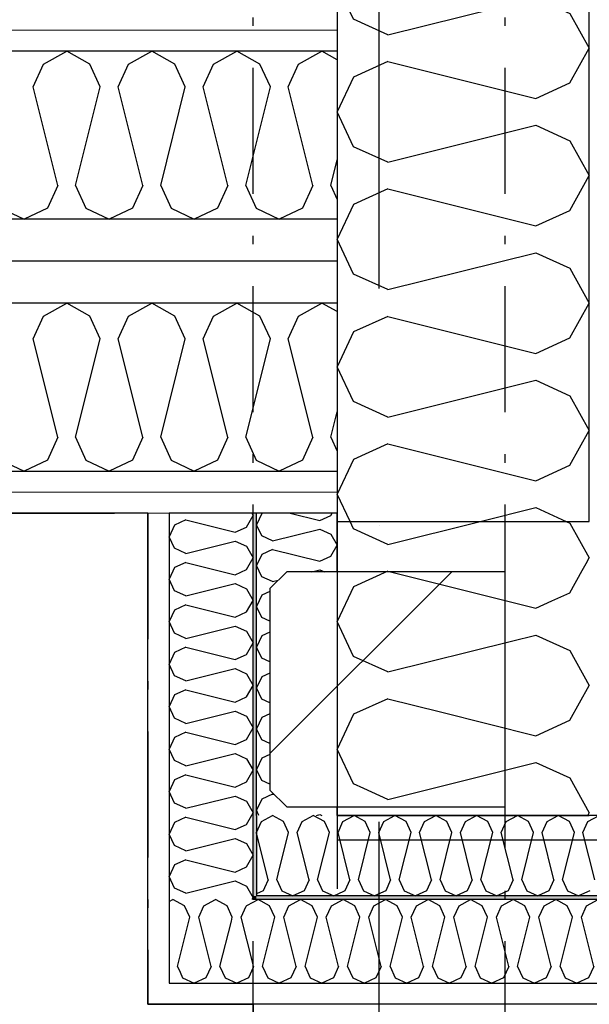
# Model space of a CAD drawing. Header units: millimetres. Extents: x -173281 to 144469, y -85977 to 83288.
# Tile 158 of 256: x -61667 to -61328, y -37484 to -36898. Entities that reach past the tile are written whole.
import ezdxf
from ezdxf.enums import TextEntityAlignment as Align

# ---------------------------------------------------------------- set-up
doc = ezdxf.new("R2010")
doc.units = ezdxf.units.MM
doc.header["$LTSCALE"] = 0.5
doc.header["$MEASUREMENT"] = 0
for name, pattern in [('Akselinje', [1500, 1000, -200, 100, -200]), ('Over snittplan', [260, 150, -50, 10, -50]), ('PLINE', [0]), ('Prikk & stiplet', [1340.555525, 705.555534, -352.777767, 0, -282.222223])]:
    doc.linetypes.add(name, pattern=pattern)
for name, color, linetype in [('222- Søyler', 7, 'Continuous'), ('222- Søyler  (Skravur)', 7, 'Continuous'), ('223- Bjelker', 7, 'Continuous'), ('232- Ikke-bærende yttervegger', 7, 'Continuous'), ('232- Ikke-bærende yttervegger (Skravur)', 7, 'Continuous'), ('232- Ikke-bærende yttervegger (Skravur)(Nye konstruksjoner)', 7, 'Continuous'), ('232- Ikke-bærende yttervegger(Nye konstruksjoner)', 7, 'Continuous'), ('242- Ikke-bærende innervegger (Skravur)(Nye konstruksjoner)', 7, 'Continuous'), ('242- Ikke-bærende innervegger(Nye konstruksjoner)', 7, 'Continuous'), ('244- Vinduer_ dører_ foldevegger(Nye konstruksjoner)', 7, 'Continuous'), ('252- Gulv på grunn_ bunnplate', 7, 'Continuous'), ('255- Gulvoverflate(Nye konstruksjoner)', 7, 'Continuous'), ('256- Faste himlinger og overflatebehandling(Nye konstruksjoner)', 7, 'Continuous'), ('82-- Modullinjer', 7, 'Continuous'), ('852- Teknisk_symbolsk informasjon_ bygning(Nye konstruksjoner)', 7, 'Continuous'), ('862- M___Nettoareal(Nye konstruksjoner)', 7, 'Continuous'), ('862- M___Nettoareal(Polylinje)(Nye konstruksjoner)', 7, 'Continuous'), ('862- M___Nettoareal(Tekst)(Nye konstruksjoner)', 7, 'Continuous')]:
    doc.layers.add(name, color=color, linetype=linetype)
doc.layers.add('236- Innvendig kledning og overflate(Nye konstruksjoner)', color=7, linetype='Continuous', lineweight=0)
doc.styles.add('GENERATED_STYLE_1', font='arial.ttf')
doc.styles.add('GENERATED_STYLE_2', font='arial.ttf')
doc.linetypes.add('Lydfuge betonggolv', pattern='A,0,[5,A-2607.111 Plan 1. etasje1.Shx,S=3.968254,R=0,X=0,Y=-3.46945e-18],-600,0', length=600)
pattern_1 = [(180, (0, 0), (0, 86.60254), [0, -50]), (180, (-25, -43.3), (0, 86.60254), [0, -50])]

# ---------------------------------------------------------------- blocks, each defined once
blk = doc.blocks.new('Kontor_A-129_15', base_point=(-61790.12, -39835.96))
at = {"layer": '862- M___Nettoareal(Polylinje)(Nye konstruksjoner)', "linetype": 'PLINE', "flags": 128}
blk.add_lwpolyline([(-64923.16, -37191.93), (-64923.16, -39491.93), (-60435.66, -39491.93), (-60435.66, -37484.43), (-61590.66, -37484.43), (-61590.66, -37191.93)], close=True, dxfattribs=at)
at = {"layer": '862- M___Nettoareal(Tekst)(Nye konstruksjoner)', "style": 'GENERATED_STYLE_1'}
for tag, height, p in [('DUMMY_862', 150, (-63015.86, -38279.14)), ('ROOM_NAME', 150, (-63015.86, -38919.52)), ('DUMMY_861', 100, (-63173.01, -38519.27)), ('ROOM_NUMBER', 100, (-63173.01, -38908.09)), ('DUMMY_863', 100, (-62780.15, -38885.23))]:
    blk.add_attdef(tag, text='', height=height, rotation=90, dxfattribs=at).set_placement(p, align=Align.TOP_LEFT)
blk = doc.blocks.new('*X406')
at = {"layer": '232- Ikke-bærende yttervegger (Skravur)', "linetype": 'PLINE'}
for p, q in [((-61339.72, -37239.36), (-61332.31, -37226.08)), ((-61350.49, -37244.26), (-61339.72, -37239.36)), ((-61374.36, -37268.13), (-61360.04, -37264.55)), ((-61360.04, -37264.55), (-61339.72, -37273.8)), ((-61339.72, -37273.8), (-61328.16, -37294.52)), ((-61339.72, -37315.24), (-61328.16, -37294.52)), ((-61416.58, -37310.35), (-61360.04, -37324.49)), ((-61360.04, -37324.49), (-61339.72, -37315.24)), ((-61448.03, -37362.42), (-61360.04, -37340.43)), ((-61360.04, -37340.43), (-61339.72, -37349.67)), ((-61339.72, -37349.67), (-61328.16, -37370.4)), ((-61448.03, -37362.42), (-61462.21, -37355.98)), ((-61329.01, -37371.93), (-61328.16, -37370.4))]:
    blk.add_line(p, q, dxfattribs=at)
blk = doc.blocks.new('*X407')
at = {"layer": '232- Ikke-bærende yttervegger (Skravur)', "linetype": 'PLINE'}
for p, q in [((-61448.03, -37226.61), (-61468.35, -37235.86)), ((-61448.03, -37226.61), (-61360.04, -37248.61)), ((-61332.31, -37226.08), (-61330, -37221.93)), ((-61468.35, -37235.86), (-61478.16, -37256.58)), ((-61360.04, -37248.61), (-61350.49, -37244.26)), ((-61468.35, -37277.3), (-61478.16, -37256.58)), ((-61448.03, -37286.55), (-61374.36, -37268.13)), ((-61448.03, -37286.55), (-61468.35, -37277.3)), ((-61448.03, -37302.49), (-61468.35, -37311.73)), ((-61448.03, -37302.49), (-61416.58, -37310.35)), ((-61468.35, -37311.73), (-61478.16, -37332.46)), ((-61468.35, -37353.18), (-61478.16, -37332.46)), ((-61462.21, -37355.98), (-61468.35, -37353.18))]:
    blk.add_line(p, q, dxfattribs=at)
blk = doc.blocks.new('*X409')
at = {"layer": '232- Ikke-bærende yttervegger (Skravur)', "linetype": 'PLINE'}
for p, q in [((-61468.35, -37201.42), (-61470.48, -37196.93)), ((-61448.03, -37210.67), (-61393.08, -37196.93)), ((-61341.9, -37196.93), (-61339.72, -37197.92)), ((-61448.03, -37210.67), (-61468.35, -37201.42)), ((-61339.72, -37197.92), (-61328.16, -37218.64)), ((-61330, -37221.93), (-61328.16, -37218.64))]:
    blk.add_line(p, q, dxfattribs=at)
blk = doc.blocks.new('Vindustempel[43]', base_point=(-60783.16, -37221.93))
at = {"layer": '852- Teknisk_symbolsk informasjon_ bygning(Nye konstruksjoner)', "insert": (-60854.58, -36983.36), "char_height": 75, "attachment_point": 1, "rotation": 180, "style": 'GENERATED_STYLE_1'}
blk.add_mtext('\\A1;{\\pql;\\pt0,50;\\fArial|b0|i0|c0|p0;\\W1.000000;x1\xa0390\\fArial|b0|i0|c0|p0;\\W1.000000;\\A1{\\H.66x;\\S^  ;}\\fArial|b0|i0|c0|p0;\\W1.000000;\\fArial|b0|i0|c0|p0;\\W1.000000;\\A1{\\H.66x;\\S^  ;}}', dxfattribs=at)
at = {"layer": '852- Teknisk_symbolsk informasjon_ bygning(Nye konstruksjoner)', "style": 'GENERATED_STYLE_1'}
for tag, p in [('DUMMY_239', (-60402.92, -36529.07)), ('DUMMY_240', (-60682.96, -36546.21)), ('DUMMY_237', (-60402.92, -36646.93)), ('DUMMY_238', (-60682.96, -36664.07)), ('DUMMY_236', (-60682.96, -36764.78)), ('DUMMY_235', (-60402.92, -36764.78)), ('DUMMY_234', (-60854.58, -36882.64)), ('strSillPrefix', (-60402.92, -36899.78)), ('DUMMY_233', (-61163.4, -37000.5)), ('strUnitPrefix', (-60402.92, -37017.64))]:
    blk.add_attdef(tag, text='', height=75, rotation=180, dxfattribs=at).set_placement(p, align=Align.TOP_LEFT)
at = {"layer": '852- Teknisk_symbolsk informasjon_ bygning(Nye konstruksjoner)', "style": 'GENERATED_STYLE_2'}
blk.add_attdef('AC_WIDO_ID', text='', height=100, rotation=180, dxfattribs=at).set_placement((-60783.16, -36967.89), align=Align.BOTTOM_CENTER)
blk = doc.blocks.new('Vindu[47]')
at = {"layer": '852- Teknisk_symbolsk informasjon_ bygning(Nye konstruksjoner)'}
blk.add_blockref('Vindustempel[43]', (-60783.16, -37221.93), dxfattribs=at)
blk = doc.blocks.new('*X763')
at = {"layer": '232- Ikke-bærende yttervegger (Skravur)(Nye konstruksjoner)', "linetype": 'PLINE'}
for p, q in [((-61523.23, -37375.63), (-61516.6, -37371.93)), ((-61509.97, -37375.63), (-61516.6, -37371.93)), ((-61498.95, -37375.63), (-61492.32, -37371.93)), ((-61485.69, -37375.63), (-61492.32, -37371.93)), ((-61526.16, -37382.06), (-61523.23, -37375.63)), ((-61507.01, -37382.13), (-61509.97, -37375.63)), ((-61501.91, -37382.13), (-61498.95, -37375.63)), ((-61484.49, -37378.26), (-61485.69, -37375.63)), ((-61519.15, -37410.29), (-61526.16, -37382.27)), ((-61513.23, -37407), (-61507.01, -37382.13)), ((-61499.2, -37392.97), (-61501.91, -37382.13)), ((-61519.15, -37410.29), (-61521.35, -37415.12)), ((-61523.84, -37417.61), (-61526.16, -37418.7))]:
    blk.add_line(p, q, dxfattribs=at)
blk = doc.blocks.new('*X764')
at = {"layer": '232- Ikke-bærende yttervegger (Skravur)(Nye konstruksjoner)', "linetype": 'PLINE'}
for p, q in [((-61578.16, -37423.25), (-61575.79, -37421.93)), ((-61568.88, -37425.78), (-61575.79, -37421.93)), ((-61565.8, -37432.56), (-61568.88, -37425.78)), ((-61560.49, -37432.56), (-61557.4, -37425.78)), ((-61557.4, -37425.78), (-61550.5, -37421.93)), ((-61543.59, -37425.78), (-61550.5, -37421.93)), ((-61540.51, -37432.56), (-61543.59, -37425.78)), ((-61532.19, -37425.96), (-61532.11, -37425.78)), ((-61532.11, -37425.78), (-61531.89, -37425.66)), ((-61573.13, -37461.89), (-61565.8, -37432.56)), ((-61556.15, -37449.91), (-61560.49, -37432.56)), ((-61541.08, -37434.85), (-61540.51, -37432.56)), ((-61573.13, -37461.89), (-61571.56, -37465.33))]:
    blk.add_line(p, q, dxfattribs=at)
blk = doc.blocks.new('*X766')
at = {"layer": '232- Ikke-bærende yttervegger (Skravur)(Nye konstruksjoner)', "linetype": 'PLINE'}
for p, q in [((-61474.67, -37375.63), (-61468.04, -37371.93)), ((-61461.41, -37375.63), (-61468.04, -37371.93)), ((-61450.39, -37375.63), (-61443.76, -37371.93)), ((-61437.13, -37375.63), (-61443.76, -37371.93)), ((-61426.11, -37375.63), (-61419.48, -37371.93)), ((-61412.85, -37375.63), (-61419.48, -37371.93)), ((-61401.83, -37375.63), (-61395.2, -37371.93)), ((-61388.57, -37375.63), (-61395.2, -37371.93)), ((-61377.55, -37375.63), (-61370.92, -37371.93)), ((-61364.29, -37375.63), (-61370.92, -37371.93)), ((-61353.27, -37375.63), (-61346.63, -37371.93)), ((-61340, -37375.63), (-61346.63, -37371.93)), ((-61328.98, -37375.63), (-61322.35, -37371.93)), ((-61477.63, -37382.13), (-61474.67, -37375.63)), ((-61458.45, -37382.13), (-61461.41, -37375.63)), ((-61453.35, -37382.13), (-61450.39, -37375.63)), ((-61434.17, -37382.13), (-61437.13, -37375.63)), ((-61429.07, -37382.13), (-61426.11, -37375.63)), ((-61409.89, -37382.13), (-61412.85, -37375.63)), ((-61404.79, -37382.13), (-61401.83, -37375.63)), ((-61385.61, -37382.13), (-61388.57, -37375.63)), ((-61380.51, -37382.13), (-61377.55, -37375.63)), ((-61361.33, -37382.13), (-61364.29, -37375.63)), ((-61356.22, -37382.13), (-61353.27, -37375.63)), ((-61337.04, -37382.13), (-61340, -37375.63)), ((-61331.94, -37382.13), (-61328.98, -37375.63)), ((-61470.59, -37410.29), (-61477.63, -37382.13)), ((-61465.49, -37410.29), (-61458.45, -37382.13)), ((-61446.31, -37410.29), (-61453.35, -37382.13)), ((-61441.21, -37410.29), (-61434.17, -37382.13)), ((-61422.03, -37410.29), (-61429.07, -37382.13)), ((-61416.93, -37410.29), (-61409.89, -37382.13)), ((-61397.75, -37410.29), (-61404.79, -37382.13)), ((-61392.65, -37410.29), (-61385.61, -37382.13)), ((-61373.47, -37410.29), (-61380.51, -37382.13)), ((-61368.37, -37410.29), (-61361.33, -37382.13)), ((-61349.19, -37410.29), (-61356.22, -37382.13)), ((-61344.08, -37410.29), (-61337.04, -37382.13)), ((-61324.9, -37410.29), (-61331.94, -37382.13)), ((-61470.59, -37410.29), (-61473.55, -37416.79)), ((-61465.49, -37410.29), (-61462.53, -37416.79)), ((-61446.31, -37410.29), (-61449.27, -37416.79)), ((-61441.21, -37410.29), (-61438.25, -37416.79)), ((-61422.03, -37410.29), (-61424.99, -37416.79)), ((-61416.93, -37410.29), (-61413.97, -37416.79)), ((-61397.75, -37410.29), (-61400.71, -37416.79)), ((-61392.65, -37410.29), (-61389.69, -37416.79)), ((-61373.47, -37410.29), (-61376.43, -37416.79)), ((-61368.37, -37410.29), (-61365.41, -37416.79)), ((-61349.19, -37410.29), (-61352.14, -37416.79)), ((-61344.08, -37410.29), (-61341.13, -37416.79)), ((-61473.55, -37416.79), (-61478.16, -37418.97)), ((-61462.53, -37416.79), (-61455.9, -37419.93)), ((-61449.27, -37416.79), (-61455.9, -37419.93)), ((-61438.25, -37416.79), (-61431.62, -37419.93)), ((-61424.99, -37416.79), (-61431.62, -37419.93)), ((-61413.97, -37416.79), (-61407.34, -37419.93)), ((-61400.71, -37416.79), (-61407.34, -37419.93)), ((-61389.69, -37416.79), (-61383.06, -37419.93)), ((-61376.43, -37416.79), (-61383.06, -37419.93)), ((-61365.41, -37416.79), (-61358.78, -37419.93)), ((-61352.14, -37416.79), (-61358.78, -37419.93)), ((-61341.13, -37416.79), (-61334.49, -37419.93)), ((-61327.86, -37416.79), (-61334.49, -37419.93))]:
    blk.add_line(p, q, dxfattribs=at)
blk = doc.blocks.new('*X768')
at = {"layer": '232- Ikke-bærende yttervegger (Skravur)(Nye konstruksjoner)', "linetype": 'PLINE'}
for p, q in [((-61482.73, -37382.13), (-61484.49, -37378.26)), ((-61489.77, -37410.29), (-61482.73, -37382.13)), ((-61494.87, -37410.29), (-61499.2, -37392.97)), ((-61514.05, -37410.29), (-61513.23, -37407)), ((-61514.05, -37410.29), (-61511.09, -37416.79)), ((-61494.87, -37410.29), (-61497.83, -37416.79)), ((-61489.77, -37410.29), (-61486.81, -37416.79)), ((-61522.11, -37416.79), (-61523.84, -37417.61)), ((-61521.35, -37415.12), (-61522.11, -37416.79)), ((-61511.09, -37416.79), (-61504.46, -37419.93)), ((-61497.83, -37416.79), (-61504.46, -37419.93)), ((-61486.81, -37416.79), (-61480.18, -37419.93)), ((-61478.16, -37418.97), (-61480.18, -37419.93))]:
    blk.add_line(p, q, dxfattribs=at)
blk = doc.blocks.new('*X770')
at = {"layer": '232- Ikke-bærende yttervegger (Skravur)(Nye konstruksjoner)', "linetype": 'PLINE'}
for p, q in [((-61528.16, -37423.58), (-61525.2, -37421.93)), ((-61518.3, -37425.78), (-61525.2, -37421.93)), ((-61515.21, -37432.56), (-61518.3, -37425.78)), ((-61509.9, -37432.56), (-61506.82, -37425.78)), ((-61506.82, -37425.78), (-61499.91, -37421.93)), ((-61493, -37425.78), (-61499.91, -37421.93)), ((-61489.92, -37432.56), (-61493, -37425.78)), ((-61484.61, -37432.56), (-61481.52, -37425.78)), ((-61481.52, -37425.78), (-61474.62, -37421.93)), ((-61467.71, -37425.78), (-61474.62, -37421.93)), ((-61464.63, -37432.56), (-61467.71, -37425.78)), ((-61459.31, -37432.56), (-61456.23, -37425.78)), ((-61456.23, -37425.78), (-61449.32, -37421.93)), ((-61442.42, -37425.78), (-61449.32, -37421.93)), ((-61439.33, -37432.56), (-61442.42, -37425.78)), ((-61434.02, -37432.56), (-61430.94, -37425.78)), ((-61430.94, -37425.78), (-61424.03, -37421.93)), ((-61417.12, -37425.78), (-61424.03, -37421.93)), ((-61414.04, -37432.56), (-61417.12, -37425.78)), ((-61408.73, -37432.56), (-61405.65, -37425.78)), ((-61405.65, -37425.78), (-61398.74, -37421.93)), ((-61391.83, -37425.78), (-61398.74, -37421.93)), ((-61388.75, -37432.56), (-61391.83, -37425.78)), ((-61383.43, -37432.56), (-61380.35, -37425.78)), ((-61380.35, -37425.78), (-61373.45, -37421.93)), ((-61366.54, -37425.78), (-61373.45, -37421.93)), ((-61363.46, -37432.56), (-61366.54, -37425.78)), ((-61358.14, -37432.56), (-61355.06, -37425.78)), ((-61355.06, -37425.78), (-61348.15, -37421.93)), ((-61341.25, -37425.78), (-61348.15, -37421.93)), ((-61338.16, -37432.56), (-61341.25, -37425.78)), ((-61332.85, -37432.56), (-61329.77, -37425.78)), ((-61329.77, -37425.78), (-61322.86, -37421.93)), ((-61522.55, -37461.89), (-61515.21, -37432.56)), ((-61502.57, -37461.89), (-61509.9, -37432.56)), ((-61497.25, -37461.89), (-61489.92, -37432.56)), ((-61477.27, -37461.89), (-61484.61, -37432.56)), ((-61471.96, -37461.89), (-61464.63, -37432.56)), ((-61451.98, -37461.89), (-61459.31, -37432.56)), ((-61446.67, -37461.89), (-61439.33, -37432.56)), ((-61426.69, -37461.89), (-61434.02, -37432.56)), ((-61421.37, -37461.89), (-61414.04, -37432.56)), ((-61401.4, -37461.89), (-61408.73, -37432.56)), ((-61396.08, -37461.89), (-61388.75, -37432.56)), ((-61376.1, -37461.89), (-61383.43, -37432.56)), ((-61370.79, -37461.89), (-61363.46, -37432.56)), ((-61350.81, -37461.89), (-61358.14, -37432.56)), ((-61345.5, -37461.89), (-61338.16, -37432.56)), ((-61325.52, -37461.89), (-61332.85, -37432.56)), ((-61527.86, -37461.89), (-61528.16, -37460.69)), ((-61527.86, -37461.89), (-61528.16, -37462.54)), ((-61522.55, -37461.89), (-61519.46, -37468.66)), ((-61502.57, -37461.89), (-61505.65, -37468.66)), ((-61497.25, -37461.89), (-61494.17, -37468.66)), ((-61477.27, -37461.89), (-61480.36, -37468.66)), ((-61471.96, -37461.89), (-61468.88, -37468.66)), ((-61451.98, -37461.89), (-61455.06, -37468.66)), ((-61446.67, -37461.89), (-61443.59, -37468.66)), ((-61426.69, -37461.89), (-61429.77, -37468.66)), ((-61421.37, -37461.89), (-61418.29, -37468.66)), ((-61401.4, -37461.89), (-61404.48, -37468.66)), ((-61396.08, -37461.89), (-61393, -37468.66)), ((-61376.1, -37461.89), (-61379.18, -37468.66)), ((-61370.79, -37461.89), (-61367.71, -37468.66)), ((-61350.81, -37461.89), (-61353.89, -37468.66)), ((-61345.5, -37461.89), (-61342.41, -37468.66)), ((-61325.52, -37461.89), (-61328.6, -37468.66)), ((-61519.46, -37468.66), (-61512.56, -37471.93)), ((-61505.65, -37468.66), (-61512.56, -37471.93)), ((-61494.17, -37468.66), (-61487.26, -37471.93)), ((-61480.36, -37468.66), (-61487.26, -37471.93)), ((-61468.88, -37468.66), (-61461.97, -37471.93)), ((-61455.06, -37468.66), (-61461.97, -37471.93)), ((-61443.59, -37468.66), (-61436.68, -37471.93)), ((-61429.77, -37468.66), (-61436.68, -37471.93)), ((-61418.29, -37468.66), (-61411.38, -37471.93)), ((-61404.48, -37468.66), (-61411.38, -37471.93)), ((-61393, -37468.66), (-61386.09, -37471.93)), ((-61379.18, -37468.66), (-61386.09, -37471.93)), ((-61367.71, -37468.66), (-61360.8, -37471.93)), ((-61353.89, -37468.66), (-61360.8, -37471.93)), ((-61342.41, -37468.66), (-61335.51, -37471.93)), ((-61328.6, -37468.66), (-61335.51, -37471.93))]:
    blk.add_line(p, q, dxfattribs=at)
blk = doc.blocks.new('*X772')
at = {"layer": '232- Ikke-bærende yttervegger (Skravur)(Nye konstruksjoner)', "linetype": 'PLINE'}
for p, q in [((-61535.19, -37432.56), (-61532.19, -37425.96)), ((-61531.89, -37425.66), (-61528.16, -37423.58)), ((-61547.84, -37461.89), (-61541.08, -37434.85)), ((-61528.16, -37460.69), (-61535.19, -37432.56)), ((-61553.15, -37461.89), (-61556.15, -37449.91)), ((-61571.56, -37465.33), (-61570.05, -37468.66)), ((-61553.15, -37461.89), (-61556.24, -37468.66)), ((-61547.84, -37461.89), (-61544.76, -37468.66)), ((-61528.16, -37462.54), (-61530.94, -37468.66)), ((-61570.05, -37468.66), (-61563.14, -37471.93)), ((-61556.24, -37468.66), (-61563.14, -37471.93)), ((-61544.76, -37468.66), (-61537.85, -37471.93)), ((-61530.94, -37468.66), (-61537.85, -37471.93))]:
    blk.add_line(p, q, dxfattribs=at)
blk = doc.blocks.new('*X773')
at = {"layer": '232- Ikke-bærende yttervegger (Skravur)(Nye konstruksjoner)', "linetype": 'PLINE'}
for p, q in [((-61523.02, -37192.28), (-61526.16, -37198.91)), ((-61522.25, -37191.93), (-61523.02, -37192.28)), ((-61506.09, -37191.93), (-61488.36, -37196.36)), ((-61488.36, -37196.36), (-61481.86, -37193.4)), ((-61481.86, -37193.4), (-61481.04, -37191.93)), ((-61523.02, -37205.54), (-61526.16, -37198.91)), ((-61516.52, -37208.5), (-61488.36, -37201.46)), ((-61488.36, -37201.46), (-61481.86, -37204.42)), ((-61516.52, -37208.5), (-61523.02, -37205.54)), ((-61481.86, -37204.42), (-61478.16, -37211.05)), ((-61516.52, -37213.6), (-61523.02, -37216.56)), ((-61516.52, -37213.6), (-61488.36, -37220.64)), ((-61481.86, -37217.68), (-61478.16, -37211.05)), ((-61523.02, -37216.56), (-61526.16, -37223.19)), ((-61488.36, -37220.64), (-61481.86, -37217.68)), ((-61523.02, -37229.82), (-61526.16, -37223.19)), ((-61493.11, -37226.93), (-61488.36, -37225.74)), ((-61488.36, -37225.74), (-61485.76, -37226.93)), ((-61516.52, -37232.78), (-61523.02, -37229.82)), ((-61516.52, -37232.78), (-61513.18, -37231.94)), ((-61523.02, -37240.84), (-61526.16, -37247.47)), ((-61518.16, -37238.63), (-61523.02, -37240.84)), ((-61523.02, -37254.1), (-61526.16, -37247.47)), ((-61518.16, -37256.32), (-61523.02, -37254.1)), ((-61523.02, -37265.12), (-61526.16, -37271.75)), ((-61518.16, -37262.91), (-61523.02, -37265.12)), ((-61523.02, -37278.38), (-61526.16, -37271.75)), ((-61518.16, -37280.6), (-61523.02, -37278.38)), ((-61523.02, -37289.4), (-61526.16, -37296.03)), ((-61518.16, -37287.19), (-61523.02, -37289.4)), ((-61523.02, -37302.67), (-61526.16, -37296.03)), ((-61518.16, -37304.88), (-61523.02, -37302.67)), ((-61523.02, -37313.68), (-61526.16, -37320.32)), ((-61518.16, -37311.47), (-61523.02, -37313.68)), ((-61523.02, -37326.95), (-61526.16, -37320.32)), ((-61518.16, -37329.16), (-61523.02, -37326.95)), ((-61523.02, -37337.97), (-61526.16, -37344.6)), ((-61518.16, -37335.75), (-61523.02, -37337.97)), ((-61523.02, -37351.23), (-61526.16, -37344.6)), ((-61518.16, -37353.44), (-61523.02, -37351.23)), ((-61516.52, -37359.29), (-61523.02, -37362.25)), ((-61516.52, -37359.29), (-61515.56, -37359.53)), ((-61523.02, -37362.25), (-61526.16, -37368.88)), ((-61524.72, -37371.93), (-61526.16, -37368.88)), ((-61490.36, -37371.93), (-61488.36, -37371.43)), ((-61488.36, -37371.43), (-61487.27, -37371.93))]:
    blk.add_line(p, q, dxfattribs=at)
blk = doc.blocks.new('*X774')
at = {"layer": '232- Ikke-bærende yttervegger (Skravur)(Nye konstruksjoner)', "linetype": 'PLINE'}
for p, q in [((-61568.12, -37196), (-61574.89, -37199.08)), ((-61568.12, -37196), (-61538.79, -37203.33)), ((-61532.01, -37200.25), (-61528.16, -37193.34)), ((-61528.95, -37191.93), (-61528.16, -37193.34)), ((-61574.89, -37199.08), (-61578.16, -37205.99)), ((-61538.79, -37203.33), (-61532.01, -37200.25)), ((-61574.89, -37212.9), (-61578.16, -37205.99)), ((-61568.12, -37215.98), (-61538.79, -37208.65)), ((-61538.79, -37208.65), (-61532.01, -37211.73)), ((-61568.12, -37215.98), (-61574.89, -37212.9)), ((-61532.01, -37211.73), (-61528.16, -37218.64)), ((-61532.01, -37225.55), (-61528.16, -37218.64)), ((-61574.89, -37224.38), (-61578.16, -37231.28)), ((-61568.12, -37221.29), (-61574.89, -37224.38)), ((-61568.12, -37221.29), (-61538.79, -37228.63)), ((-61538.79, -37228.63), (-61532.01, -37225.55)), ((-61574.89, -37238.19), (-61578.16, -37231.28)), ((-61568.12, -37241.27), (-61574.89, -37238.19)), ((-61568.12, -37241.27), (-61538.79, -37233.94)), ((-61538.79, -37233.94), (-61532.01, -37237.02)), ((-61532.01, -37237.02), (-61528.16, -37243.93)), ((-61532.01, -37250.84), (-61528.16, -37243.93)), ((-61574.89, -37249.67), (-61578.16, -37256.58)), ((-61568.12, -37246.59), (-61574.89, -37249.67)), ((-61568.12, -37246.59), (-61538.79, -37253.92)), ((-61538.79, -37253.92), (-61532.01, -37250.84)), ((-61574.89, -37263.48), (-61578.16, -37256.58)), ((-61568.12, -37266.57), (-61538.79, -37259.23)), ((-61538.79, -37259.23), (-61532.01, -37262.32)), ((-61568.12, -37266.57), (-61574.89, -37263.48)), ((-61532.01, -37262.32), (-61528.16, -37269.22)), ((-61568.12, -37271.88), (-61574.89, -37274.96)), ((-61568.12, -37271.88), (-61538.79, -37279.21)), ((-61532.01, -37276.13), (-61528.16, -37269.22)), ((-61574.89, -37274.96), (-61578.16, -37281.87)), ((-61538.79, -37279.21), (-61532.01, -37276.13)), ((-61574.89, -37288.78), (-61578.16, -37281.87)), ((-61568.12, -37291.86), (-61538.79, -37284.53)), ((-61538.79, -37284.53), (-61532.01, -37287.61)), ((-61568.12, -37291.86), (-61574.89, -37288.78)), ((-61532.01, -37287.61), (-61528.16, -37294.52)), ((-61568.12, -37297.17), (-61574.89, -37300.26)), ((-61568.12, -37297.17), (-61538.79, -37304.51)), ((-61532.01, -37301.42), (-61528.16, -37294.52)), ((-61574.89, -37300.26), (-61578.16, -37307.16)), ((-61538.79, -37304.51), (-61532.01, -37301.42)), ((-61574.89, -37314.07), (-61578.16, -37307.16)), ((-61568.12, -37317.15), (-61574.89, -37314.07)), ((-61568.12, -37317.15), (-61538.79, -37309.82)), ((-61538.79, -37309.82), (-61532.01, -37312.9)), ((-61532.01, -37312.9), (-61528.16, -37319.81)), ((-61532.01, -37326.72), (-61528.16, -37319.81)), ((-61574.89, -37325.55), (-61578.16, -37332.46)), ((-61568.12, -37322.47), (-61574.89, -37325.55)), ((-61568.12, -37322.47), (-61538.79, -37329.8)), ((-61538.79, -37329.8), (-61532.01, -37326.72)), ((-61574.89, -37339.36), (-61578.16, -37332.46)), ((-61568.12, -37342.45), (-61538.79, -37335.11)), ((-61538.79, -37335.11), (-61532.01, -37338.2)), ((-61532.01, -37338.2), (-61528.16, -37345.1)), ((-61568.12, -37342.45), (-61574.89, -37339.36)), ((-61568.12, -37347.76), (-61574.89, -37350.84)), ((-61568.12, -37347.76), (-61538.79, -37355.09)), ((-61532.01, -37352.01), (-61528.16, -37345.1)), ((-61574.89, -37350.84), (-61578.16, -37357.75)), ((-61538.79, -37355.09), (-61532.01, -37352.01)), ((-61574.89, -37364.66), (-61578.16, -37357.75)), ((-61568.12, -37367.74), (-61538.79, -37360.41)), ((-61538.79, -37360.41), (-61532.01, -37363.49)), ((-61568.12, -37367.74), (-61574.89, -37364.66)), ((-61532.01, -37363.49), (-61528.16, -37370.4)), ((-61568.12, -37373.05), (-61574.89, -37376.14)), ((-61568.12, -37373.05), (-61538.79, -37380.39)), ((-61532.01, -37377.3), (-61528.16, -37370.4)), ((-61574.89, -37376.14), (-61578.16, -37383.04)), ((-61538.79, -37380.39), (-61532.01, -37377.3)), ((-61574.89, -37389.95), (-61578.16, -37383.04)), ((-61568.12, -37393.03), (-61574.89, -37389.95)), ((-61568.12, -37393.03), (-61538.79, -37385.7)), ((-61538.79, -37385.7), (-61532.01, -37388.78)), ((-61532.01, -37388.78), (-61528.16, -37395.69)), ((-61532.01, -37402.6), (-61528.16, -37395.69)), ((-61574.89, -37401.43), (-61578.16, -37408.34)), ((-61568.12, -37398.35), (-61574.89, -37401.43)), ((-61568.12, -37398.35), (-61538.79, -37405.68)), ((-61538.79, -37405.68), (-61532.01, -37402.6)), ((-61574.89, -37415.24), (-61578.16, -37408.34)), ((-61568.12, -37418.32), (-61538.79, -37410.99)), ((-61538.79, -37410.99), (-61532.01, -37414.07)), ((-61532.01, -37414.07), (-61528.16, -37420.98)), ((-61568.12, -37418.32), (-61574.89, -37415.24)), ((-61528.69, -37421.93), (-61528.16, -37420.98))]:
    blk.add_line(p, q, dxfattribs=at)
blk = doc.blocks.new('*X937')
at = {"layer": '242- Ikke-bærende innervegger (Skravur)(Nye konstruksjoner)', "linetype": 'PLINE'}
for p, q in [((-61652.84, -36924.64), (-61639.02, -36916.93)), ((-61625.21, -36924.64), (-61639.02, -36916.93)), ((-61602.25, -36924.64), (-61588.44, -36916.93)), ((-61574.62, -36924.64), (-61588.44, -36916.93)), ((-61551.66, -36924.64), (-61537.85, -36916.93)), ((-61524.04, -36924.64), (-61537.85, -36916.93)), ((-61501.08, -36924.64), (-61487.26, -36916.93)), ((-61478.16, -36922.01), (-61487.26, -36916.93)), ((-61659, -36938.18), (-61652.84, -36924.64)), ((-61619.04, -36938.18), (-61625.21, -36924.64)), ((-61608.41, -36938.18), (-61602.25, -36924.64)), ((-61568.46, -36938.18), (-61574.62, -36924.64)), ((-61557.83, -36938.18), (-61551.66, -36924.64)), ((-61517.87, -36938.18), (-61524.04, -36924.64)), ((-61507.24, -36938.18), (-61501.08, -36924.64)), ((-61644.34, -36996.84), (-61659, -36938.18)), ((-61633.71, -36996.84), (-61619.04, -36938.18)), ((-61593.75, -36996.84), (-61608.41, -36938.18)), ((-61583.12, -36996.84), (-61568.46, -36938.18)), ((-61543.16, -36996.84), (-61557.83, -36938.18)), ((-61532.54, -36996.84), (-61517.87, -36938.18)), ((-61492.58, -36996.84), (-61507.24, -36938.18)), ((-61481.95, -36996.84), (-61478.16, -36981.68)), ((-61644.34, -36996.84), (-61650.5, -37010.39)), ((-61633.71, -36996.84), (-61627.54, -37010.39)), ((-61593.75, -36996.84), (-61599.91, -37010.39)), ((-61583.12, -36996.84), (-61576.96, -37010.39)), ((-61543.16, -36996.84), (-61549.33, -37010.39)), ((-61532.54, -36996.84), (-61526.37, -37010.39)), ((-61492.58, -36996.84), (-61498.74, -37010.39)), ((-61481.95, -36996.84), (-61478.16, -37005.17)), ((-61678.13, -37010.39), (-61664.31, -37016.93)), ((-61650.5, -37010.39), (-61664.31, -37016.93)), ((-61627.54, -37010.39), (-61613.73, -37016.93)), ((-61599.91, -37010.39), (-61613.73, -37016.93)), ((-61576.96, -37010.39), (-61563.14, -37016.93)), ((-61549.33, -37010.39), (-61563.14, -37016.93)), ((-61526.37, -37010.39), (-61512.56, -37016.93)), ((-61498.74, -37010.39), (-61512.56, -37016.93))]:
    blk.add_line(p, q, dxfattribs=at)
blk = doc.blocks.new('*X939')
at = {"layer": '242- Ikke-bærende innervegger (Skravur)(Nye konstruksjoner)', "linetype": 'PLINE'}
for p, q in [((-61652.84, -37074.64), (-61639.02, -37066.93)), ((-61625.21, -37074.64), (-61639.02, -37066.93)), ((-61602.25, -37074.64), (-61588.44, -37066.93)), ((-61574.62, -37074.64), (-61588.44, -37066.93)), ((-61551.66, -37074.64), (-61537.85, -37066.93)), ((-61524.04, -37074.64), (-61537.85, -37066.93)), ((-61501.08, -37074.64), (-61487.26, -37066.93)), ((-61478.16, -37072.01), (-61487.26, -37066.93)), ((-61659, -37088.18), (-61652.84, -37074.64)), ((-61619.04, -37088.18), (-61625.21, -37074.64)), ((-61608.41, -37088.18), (-61602.25, -37074.64)), ((-61568.46, -37088.18), (-61574.62, -37074.64)), ((-61557.83, -37088.18), (-61551.66, -37074.64)), ((-61517.87, -37088.18), (-61524.04, -37074.64)), ((-61507.24, -37088.18), (-61501.08, -37074.64)), ((-61644.34, -37146.84), (-61659, -37088.18)), ((-61633.71, -37146.84), (-61619.04, -37088.18)), ((-61593.75, -37146.84), (-61608.41, -37088.18)), ((-61583.12, -37146.84), (-61568.46, -37088.18)), ((-61543.16, -37146.84), (-61557.83, -37088.18)), ((-61532.54, -37146.84), (-61517.87, -37088.18)), ((-61492.58, -37146.84), (-61507.24, -37088.18)), ((-61481.95, -37146.84), (-61478.16, -37131.68)), ((-61644.34, -37146.84), (-61650.5, -37160.39)), ((-61633.71, -37146.84), (-61627.54, -37160.39)), ((-61593.75, -37146.84), (-61599.91, -37160.39)), ((-61583.12, -37146.84), (-61576.96, -37160.39)), ((-61543.16, -37146.84), (-61549.33, -37160.39)), ((-61532.54, -37146.84), (-61526.37, -37160.39)), ((-61492.58, -37146.84), (-61498.74, -37160.39)), ((-61481.95, -37146.84), (-61478.16, -37155.17)), ((-61678.13, -37160.39), (-61664.31, -37166.93)), ((-61650.5, -37160.39), (-61664.31, -37166.93)), ((-61627.54, -37160.39), (-61613.73, -37166.93)), ((-61599.91, -37160.39), (-61613.73, -37166.93)), ((-61576.96, -37160.39), (-61563.14, -37166.93)), ((-61549.33, -37160.39), (-61563.14, -37166.93)), ((-61526.37, -37160.39), (-61512.56, -37166.93)), ((-61498.74, -37160.39), (-61512.56, -37166.93))]:
    blk.add_line(p, q, dxfattribs=at)
blk = doc.blocks.new('*X1182')
at = {"layer": '232- Ikke-bærende yttervegger (Skravur)(Nye konstruksjoner)', "linetype": 'PLINE'}
for p, q in [((-61468.99, -36781.93), (-61478.16, -36801.3)), ((-61405.66, -36781.93), (-61360.04, -36793.33)), ((-61360.04, -36793.33), (-61339.72, -36784.09)), ((-61339.72, -36784.09), (-61338.52, -36781.93)), ((-61468.35, -36822.03), (-61478.16, -36801.3)), ((-61448.03, -36831.27), (-61360.04, -36809.27)), ((-61360.04, -36809.27), (-61339.72, -36818.52)), ((-61448.03, -36831.27), (-61468.35, -36822.03)), ((-61339.72, -36818.52), (-61328.16, -36839.24)), ((-61339.72, -36859.96), (-61328.16, -36839.24)), ((-61448.03, -36847.21), (-61468.35, -36856.46)), ((-61448.03, -36847.21), (-61360.04, -36869.21)), ((-61468.35, -36856.46), (-61478.16, -36877.18)), ((-61360.04, -36869.21), (-61339.72, -36859.96)), ((-61468.35, -36897.9), (-61478.16, -36877.18)), ((-61448.03, -36907.15), (-61360.04, -36885.15)), ((-61360.04, -36885.15), (-61339.72, -36894.4)), ((-61448.03, -36907.15), (-61468.35, -36897.9)), ((-61339.72, -36894.4), (-61328.16, -36915.12)), ((-61339.72, -36935.84), (-61328.16, -36915.12)), ((-61448.03, -36923.09), (-61468.35, -36932.34)), ((-61448.03, -36923.09), (-61360.04, -36945.09)), ((-61468.35, -36932.34), (-61478.16, -36953.06)), ((-61360.04, -36945.09), (-61339.72, -36935.84)), ((-61468.35, -36973.78), (-61478.16, -36953.06)), ((-61448.03, -36983.03), (-61360.04, -36961.03)), ((-61360.04, -36961.03), (-61339.72, -36970.28)), ((-61448.03, -36983.03), (-61468.35, -36973.78)), ((-61339.72, -36970.28), (-61328.16, -36991)), ((-61339.72, -37011.72), (-61328.16, -36991)), ((-61448.03, -36998.97), (-61468.35, -37008.22)), ((-61448.03, -36998.97), (-61360.04, -37020.97)), ((-61468.35, -37008.22), (-61478.16, -37028.94)), ((-61360.04, -37020.97), (-61339.72, -37011.72)), ((-61468.35, -37049.66), (-61478.16, -37028.94)), ((-61448.03, -37058.91), (-61360.04, -37036.91)), ((-61360.04, -37036.91), (-61339.72, -37046.16)), ((-61448.03, -37058.91), (-61468.35, -37049.66)), ((-61339.72, -37046.16), (-61328.16, -37066.88)), ((-61339.72, -37087.6), (-61328.16, -37066.88)), ((-61448.03, -37074.85), (-61468.35, -37084.1)), ((-61448.03, -37074.85), (-61360.04, -37096.85)), ((-61468.35, -37084.1), (-61478.16, -37104.82)), ((-61360.04, -37096.85), (-61339.72, -37087.6)), ((-61468.35, -37125.54), (-61478.16, -37104.82)), ((-61448.03, -37134.79), (-61360.04, -37112.79)), ((-61360.04, -37112.79), (-61339.72, -37122.04)), ((-61448.03, -37134.79), (-61468.35, -37125.54)), ((-61339.72, -37122.04), (-61328.16, -37142.76)), ((-61339.72, -37163.48), (-61328.16, -37142.76)), ((-61448.03, -37150.73), (-61468.35, -37159.98)), ((-61448.03, -37150.73), (-61360.04, -37172.73)), ((-61468.35, -37159.98), (-61478.16, -37180.7)), ((-61360.04, -37172.73), (-61339.72, -37163.48)), ((-61470.48, -37196.93), (-61478.16, -37180.7)), ((-61393.08, -37196.93), (-61360.04, -37188.67)), ((-61360.04, -37188.67), (-61341.9, -37196.93))]:
    blk.add_line(p, q, dxfattribs=at)
blk = doc.blocks.new('Standard grid marker[180]', base_point=(-61478.16, 26434.41))
at = {"layer": '82-- Modullinjer', "linetype": 'Akselinje'}
blk.add_line((-61478.16, 26234.41), (-61478.16, -50174.43), dxfattribs=at)
at = {"layer": '82-- Modullinjer', "style": 'GENERATED_STYLE_2'}
for tag, p in [('AC_MarkerText_1_0', (-61605.66, 26644.41)), ('AC_MarkerText_1_1', (-61605.66, -50664.43))]:
    blk.add_attdef(tag, text='', height=175, rotation=90, dxfattribs=at).set_placement(p, align=Align.TOP_CENTER)

msp = doc.modelspace()

# ---------------------------------------------------------------- hatches: boundary and pattern name
at = {"layer": '222- Søyler  (Skravur)', "linetype": 'Continuous'}
h = msp.add_hatch(dxfattribs=at)
h.set_pattern_fill('Skrålinjer_3', color=256, style=0, pattern_type=2)
h.set_pattern_definition([(45, (0, 0), (-127.2792, 127.2792), [])])
h.paths.add_polyline_path([(-61508.16, -37366.93), (-61378.16, -37366.93), (-61378.16, -37226.93), (-61508.16, -37226.93), (-61518.16, -37236.93), (-61518.16, -37356.93)])
at = {"layer": '232- Ikke-bærende yttervegger (Skravur)(Nye konstruksjoner)', "linetype": 'Continuous'}
h = msp.add_hatch(dxfattribs=at)
h.set_pattern_fill('Gips', color=256, style=0, pattern_type=2)
h.set_pattern_definition([(90, (0, 0), (-86.60254, 0), [0, -50]), (90, (-43.3, 25), (-86.60254, 0), [0, -50])])
h.paths.add_polyline_path([(-61578.16, -37191.93), (-61590.66, -37191.93), (-61590.66, -37471.93), (-61578.16, -37471.93)])
for points in [[(-61528.16, -37191.93), (-61528.16, -37419.93), (-61526.16, -37419.93), (-61526.16, -37191.93)], [(-61526.16, -37419.93), (-61528.16, -37419.93), (-61528.16, -37421.93)], [(-61526.16, -37419.93), (-61528.16, -37421.93), (-61526.16, -37421.93)], [(-61526.16, -37419.93), (-61526.16, -37421.93), (-61093.16, -37421.93), (-61093.16, -37419.93)]]:
    msp.add_hatch(color=256, dxfattribs=at).paths.add_polyline_path(points)
h = msp.add_hatch(dxfattribs=at)
h.set_pattern_fill('Gips', color=256, style=0, pattern_type=2)
h.set_pattern_definition(pattern_1)
h.paths.add_polyline_path([(-61578.16, -37471.93), (-61590.66, -37471.93), (-61590.66, -37484.43)])
h = msp.add_hatch(dxfattribs=at)
h.set_pattern_fill('Gips', color=256, style=0, pattern_type=2)
h.set_pattern_definition(pattern_1)
h.paths.add_polyline_path([(-61578.16, -37471.93), (-61590.66, -37484.43), (-61578.16, -37484.43)])
h = msp.add_hatch(dxfattribs=at)
h.set_pattern_fill('Gips', color=256, style=0, pattern_type=2)
h.set_pattern_definition(pattern_1)
h.paths.add_polyline_path([(-61578.16, -37471.93), (-61578.16, -37484.43), (-61093.16, -37484.43), (-61093.16, -37471.93)])
at = {"layer": '242- Ikke-bærende innervegger (Skravur)(Nye konstruksjoner)', "linetype": 'Continuous'}
h = msp.add_hatch(dxfattribs=at)
h.set_pattern_fill('Gips', color=256, style=0, pattern_type=2)
h.set_pattern_definition(pattern_1)
h.paths.add_polyline_path([(-65210.66, -36904.43), (-61478.16, -36904.43), (-61478.16, -36891.93), (-65210.66, -36891.93)])
h = msp.add_hatch(dxfattribs=at)
h.set_pattern_fill('Gips', color=256, style=0, pattern_type=2)
h.set_pattern_definition(pattern_1)
h.paths.add_polyline_path([(-65198.16, -36916.93), (-61478.16, -36916.93), (-61478.16, -36904.43), (-65198.16, -36904.43)])
h = msp.add_hatch(dxfattribs=at)
h.set_pattern_fill('Gips', color=256, style=0, pattern_type=2)
h.set_pattern_definition(pattern_1)
h.paths.add_polyline_path([(-64935.66, -37179.43), (-61478.16, -37179.43), (-61478.16, -37166.93), (-64935.66, -37166.93)])
h = msp.add_hatch(dxfattribs=at)
h.set_pattern_fill('Gips', color=256, style=0, pattern_type=2)
h.set_pattern_definition(pattern_1)
h.paths.add_polyline_path([(-64923.16, -37191.93), (-61478.16, -37191.93), (-61478.16, -37179.43), (-64923.16, -37179.43)])

# ---------------------------------------------------------------- linework, layer by layer
at = {"layer": '222- Søyler', "linetype": 'PLINE', "flags": 128}
msp.add_lwpolyline([(-61508.16, -37366.93), (-61378.16, -37366.93), (-61378.16, -37226.93), (-61508.16, -37226.93), (-61518.16, -37236.93), (-61518.16, -37356.93)], close=True, dxfattribs=at)
at = {"layer": '223- Bjelker', "linetype": 'Over snittplan'}
for p, q in [((-61528.16, -43761.93), (-61528.16, -35416.93)), ((-61378.16, -43761.93), (-61378.16, -35416.93))]:
    msp.add_line(p, q, dxfattribs=at)
at = {"layer": '223- Bjelker', "linetype": 'Prikk & stiplet'}
msp.add_line((-61453.16, -43761.93), (-61453.16, -35416.93), dxfattribs=at)
at = {"layer": '232- Ikke-bærende yttervegger', "linetype": 'PLINE', "flags": 128}
for points in [[(-61478.16, -36781.93), (-61478.16, -37196.93)], [(-61328.16, -37196.93), (-61328.16, -36781.93)], [(-61478.16, -37196.93), (-61328.16, -37196.93)], [(-61478.16, -37196.93), (-61478.16, -37371.93)], [(-61478.16, -37371.93), (-61328.16, -37371.93)]]:
    msp.add_lwpolyline(points, dxfattribs=at)
at = {"layer": '232- Ikke-bærende yttervegger(Nye konstruksjoner)', "linetype": 'PLINE'}
for p, q in [((-61578.16, -37191.93), (-61578.16, -37421.93)), ((-61528.16, -37419.93), (-61528.16, -37191.93)), ((-61526.16, -37371.93), (-61526.16, -37191.93)), ((-61526.16, -37371.93), (-61526.16, -37419.93)), ((-61526.16, -37371.93), (-61526.16, -37419.93)), ((-61528.16, -37419.93), (-61528.16, -37421.93)), ((-61528.16, -37419.93), (-61528.16, -37421.93)), ((-61093.16, -37419.93), (-61526.16, -37419.93)), ((-61578.16, -37421.93), (-61578.16, -37471.93)), ((-61578.16, -37421.93), (-61578.16, -37471.93)), ((-61093.16, -37421.93), (-61528.16, -37421.93)), ((-61578.16, -37471.93), (-61528.16, -37471.93)), ((-61528.16, -37471.93), (-61093.16, -37471.93))]:
    msp.add_line(p, q, dxfattribs=at)
at = {"layer": '232- Ikke-bærende yttervegger(Nye konstruksjoner)', "linetype": 'PLINE', "flags": 128}
for points in [[(-61478.16, -36781.93), (-61478.16, -37196.93)], [(-61328.16, -37196.93), (-61328.16, -36781.93)], [(-61528.16, -37191.93), (-61578.16, -37191.93)], [(-61526.16, -37191.93), (-61528.16, -37191.93)], [(-61478.16, -37191.93), (-61526.16, -37191.93)], [(-61478.16, -37226.93), (-61478.16, -37191.93)], [(-61478.16, -37371.93), (-61478.16, -37366.93)], [(-61093.16, -37371.93), (-61478.16, -37371.93)]]:
    msp.add_lwpolyline(points, dxfattribs=at)
at = {"layer": '236- Innvendig kledning og overflate(Nye konstruksjoner)', "linetype": 'PLINE'}
for p, q in [((-61478.16, -36904.43), (-65198.16, -36904.43)), ((-64935.66, -37179.43), (-61478.16, -37179.43))]:
    msp.add_line(p, q, dxfattribs=at)
at = {"layer": '236- Innvendig kledning og overflate(Nye konstruksjoner)', "linetype": 'PLINE', "flags": 128}
for points in [[(-61478.16, -36891.93), (-61478.16, -36904.43)], [(-61478.16, -36904.43), (-61478.16, -36916.93)], [(-61478.16, -37166.93), (-61478.16, -37179.43)], [(-61478.16, -37179.43), (-61478.16, -37191.93)], [(-64923.16, -37191.93), (-61478.16, -37191.93)], [(-61578.16, -37191.93), (-61590.66, -37191.93)], [(-61590.66, -37191.93), (-61590.66, -37471.93)], [(-61590.66, -37484.43), (-61590.66, -37471.93)], [(-61590.66, -37484.43), (-61093.16, -37484.43)]]:
    msp.add_lwpolyline(points, dxfattribs=at)
at = {"layer": '242- Ikke-bærende innervegger(Nye konstruksjoner)', "linetype": 'PLINE'}
for p, q in [((-61478.16, -36916.93), (-65098.16, -36916.93)), ((-61478.16, -37016.93), (-65048.16, -37016.93)), ((-61478.16, -37066.93), (-64948.16, -37066.93)), ((-64948.16, -37166.93), (-61478.16, -37166.93))]:
    msp.add_line(p, q, dxfattribs=at)
at = {"layer": '242- Ikke-bærende innervegger(Nye konstruksjoner)', "linetype": 'PLINE', "flags": 128}
for points in [[(-61478.16, -36916.93), (-61478.16, -37016.93)], [(-61478.16, -37016.93), (-61478.16, -37066.93)], [(-61478.16, -37066.93), (-61478.16, -37166.93)]]:
    msp.add_lwpolyline(points, dxfattribs=at)
at = {"layer": '252- Gulv på grunn_ bunnplate', "linetype": 'PLINE', "flags": 128}
msp.add_lwpolyline([(-77653.66, -28236.43), (-76468.16, -28236.43), (-76468.16, -25956.93), (-68648.16, -25956.93), (-68648.16, -14971.93), (-68648.16, -14846.93), (-70768.16, -14846.93), (-70768.16, -11941.93), (-75053.66, -11941.93), (-75053.66, 2273.07), (-74818.16, 2273.07), (-74818.16, 4673.07), (-63042.66, 4673.07), (-63042.66, 2373.07), (-61492.66, 2373.07), (-61492.66, -15001.93), (-65023.16, -15001.93), (-65023.16, -14971.93), (-65037.66, -14971.93), (-65037.66, -25831.93), (-61478.16, -25831.93), (-61478.16, -37386.43), (-60337.66, -37386.43), (-60337.66, -41897.43), (-61487.66, -41897.43), (-61487.66, -43697.43), (-63278.16, -43697.43), (-63278.16, -41936.93), (-63428.16, -41936.93), (-63428.16, -43701.93), (-65168.16, -43701.93), (-65168.16, -43797.43), (-71027.66, -43797.43), (-71027.66, -44997.43), (-75013.66, -44997.43), (-75013.66, -43797.43), (-76238.16, -43797.43), (-76238.16, -38801.93), (-77653.66, -38801.93)], close=True, dxfattribs=at)
at = {"layer": '255- Gulvoverflate(Nye konstruksjoner)', "linetype": 'Lydfuge betonggolv'}
msp.add_lwpolyline([(-61478.16, -37041.93), (-65073.16, -37041.93), (-65073.16, -38921.93)], dxfattribs=at)
at = {"layer": '256- Faste himlinger og overflatebehandling(Nye konstruksjoner)', "linetype": 'Over snittplan', "flags": 128}
for points in [[(-64025.66, -37191.93), (-61590.66, -37191.93)], [(-61590.66, -37191.93), (-61590.66, -37484.43)], [(-61590.66, -37484.43), (-61528.16, -37484.43)], [(-61528.16, -37484.43), (-61528.16, -39491.93)]]:
    msp.add_lwpolyline(points, dxfattribs=at)

# ---------------------------------------------------------------- block references
at = {"layer": '232- Ikke-bærende yttervegger'}
for name in ['*X409', '*X407', '*X406']:
    msp.add_blockref(name, (0, 0), dxfattribs=at)
at = {"layer": '232- Ikke-bærende yttervegger(Nye konstruksjoner)'}
for name in ['*X1182', '*X774', '*X773', '*X763', '*X766', '*X768', '*X764', '*X772', '*X770']:
    msp.add_blockref(name, (0, 0), dxfattribs=at)
at = {"layer": '242- Ikke-bærende innervegger(Nye konstruksjoner)'}
for name in ['*X937', '*X939']:
    msp.add_blockref(name, (0, 0), dxfattribs=at)
at = {"layer": '244- Vinduer_ dører_ foldevegger(Nye konstruksjoner)', "linetype": 'PLINE'}
msp.add_blockref('Vindu[47]', (0, 0), dxfattribs=at)
at = {"layer": '82-- Modullinjer', "linetype": 'PLINE'}
msp.add_blockref('Standard grid marker[180]', (-61478.16, 26434.41), dxfattribs=at)
at = {"layer": '862- M___Nettoareal(Nye konstruksjoner)', "linetype": 'Continuous'}
msp.add_blockref('Kontor_A-129_15', (-61790.12, -39835.96), dxfattribs=at)

# ---------------------------------------------------------------- texts
at = {"layer": '256- Faste himlinger og overflatebehandling(Nye konstruksjoner)', "linetype": 'Continuous', "insert": (-63295.68, -37457.89), "char_height": 125, "attachment_point": 1, "rotation": 327.35359, "style": 'GENERATED_STYLE_1'}
msp.add_mtext('\\A1;{\\pql;\\fArial|b0|i0|c0|p0;\\W1.000000;Skråande\\fArial|b0|i0|c0|p0;\\W1.000000; perforert gipshimling}', dxfattribs=at)

doc.saveas('drawing.dxf')
